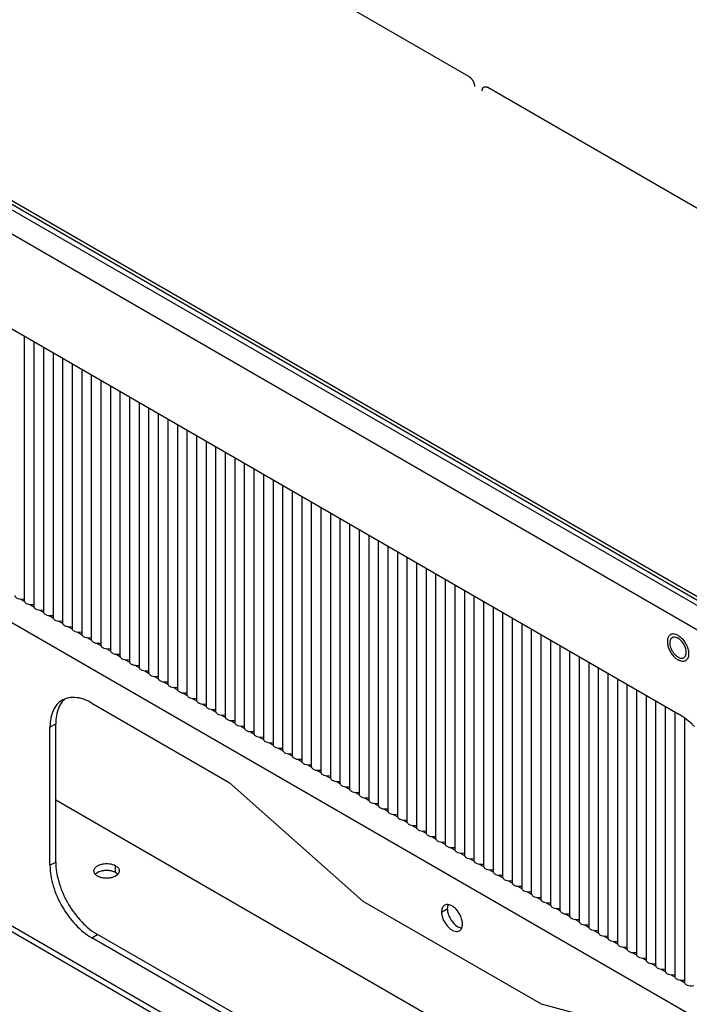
# Model space of a CAD drawing. Header units: inches. Extents: x 3 to 177, y 3 to 114.
# Tile 24 of 95: x 151.51 to 154.81, y 47.79 to 52.64. Entities that reach past the tile are written whole.
import ezdxf

# ---------------------------------------------------------------- set-up
doc = ezdxf.new("R2010")
doc.units = ezdxf.units.IN
doc.header["$LTSCALE"] = 9.973333
doc.header["$MEASUREMENT"] = 0
doc.layers.get('0').update_dxf_attribs({"linetype": 'CONTINUOUS'})
doc.layers.add('03_ALL_AXES', color=7, linetype='CONTINUOUS')
doc.layers.add('08_ALL_COSMETICS', color=7, linetype='CONTINUOUS')

msp = doc.modelspace()

# ---------------------------------------------------------------- linework, layer by layer
at = {"color": 7, "linetype": 'Continuous'}
for p, q in [((146.8861, 54.2306), (156.0159, 48.9596)), ((155.9779, 49.1438), (147.1786, 54.2239)), ((155.9926, 49.1177), (147.1894, 54.2001)), ((147.1849, 54.1767), (155.8888, 49.1516)), ((156.0616, 47.0172), (146.7928, 52.3684)), ((146.7688, 50.8897), (156.0663, 45.5219)), ((146.7755, 50.8567), (156.0663, 45.4928)), ((151.5325, 49.7724), (151.51, 49.7854)), ((151.5796, 49.7452), (151.5571, 49.7582)), ((151.6267, 49.718), (151.6043, 49.731)), ((151.6739, 49.6908), (151.6514, 49.7038)), ((151.721, 49.6636), (151.6986, 49.6766)), ((151.7682, 49.6364), (151.7457, 49.6493)), ((151.8153, 49.6091), (151.7928, 49.6221)), ((151.8625, 49.5819), (151.84, 49.5949)), ((151.9096, 49.5547), (151.8871, 49.5677)), ((151.9567, 49.5275), (151.9343, 49.5405)), ((152.0039, 49.5003), (151.9814, 49.5133)), ((152.051, 49.4731), (152.0286, 49.486)), ((152.0982, 49.4459), (152.0757, 49.4588)), ((152.1453, 49.4186), (152.1228, 49.4316)), ((152.1924, 49.3914), (152.17, 49.4044)), ((152.2396, 49.3642), (152.2171, 49.3772)), ((152.2867, 49.337), (152.2643, 49.35)), ((152.3339, 49.3098), (152.3114, 49.3227)), ((152.381, 49.2826), (152.3585, 49.2955)), ((152.4281, 49.2553), (152.4057, 49.2683)), ((152.4753, 49.2281), (152.4528, 49.2411)), ((152.5224, 49.2009), (152.5, 49.2139)), ((152.5696, 49.1737), (152.5471, 49.1867)), ((152.6167, 49.1465), (152.5942, 49.1594)), ((152.6638, 49.1193), (152.6414, 49.1322)), ((152.711, 49.092), (152.6885, 49.105)), ((152.7581, 49.0648), (152.7357, 49.0778)), ((152.8053, 49.0376), (152.7828, 49.0506)), ((152.8524, 49.0104), (152.8299, 49.0234)), ((152.8995, 48.9832), (152.8771, 48.9961)), ((152.9467, 48.956), (152.9242, 48.9689)), ((152.9938, 48.9287), (152.9714, 48.9417)), ((153.041, 48.9015), (153.0185, 48.9145)), ((153.0881, 48.8743), (153.0656, 48.8873)), ((153.1353, 48.8471), (153.1128, 48.8601)), ((153.1824, 48.8199), (153.1599, 48.8329)), ((153.2295, 48.7927), (153.2071, 48.8056)), ((153.2767, 48.7655), (153.2542, 48.7784)), ((153.3238, 48.7382), (153.3013, 48.7512)), ((153.371, 48.711), (153.3485, 48.724)), ((153.4181, 48.6838), (153.3956, 48.6968)), ((153.4652, 48.6566), (153.4428, 48.6696)), ((153.5124, 48.6294), (153.4899, 48.6423)), ((153.5595, 48.6022), (153.5371, 48.6151)), ((153.6067, 48.5749), (153.5842, 48.5879)), ((153.6538, 48.5477), (153.6313, 48.5607)), ((153.7009, 48.5205), (153.6785, 48.5335)), ((153.7481, 48.4933), (153.7256, 48.5063)), ((153.7952, 48.4661), (153.7728, 48.479)), ((153.8424, 48.4389), (153.8199, 48.4518)), ((153.8895, 48.4116), (153.867, 48.4246)), ((153.9366, 48.3844), (153.9142, 48.3974)), ((153.9838, 48.3572), (153.9613, 48.3702)), ((154.0309, 48.33), (154.0085, 48.343)), ((154.0781, 48.3028), (154.0556, 48.3157)), ((154.1252, 48.2756), (154.1027, 48.2885)), ((154.1723, 48.2483), (154.1499, 48.2613)), ((154.2195, 48.2211), (154.197, 48.2341)), ((154.2666, 48.1939), (154.2442, 48.2069)), ((154.3138, 48.1667), (154.2913, 48.1797)), ((154.3609, 48.1395), (154.3384, 48.1525)), ((154.408, 48.1123), (154.3856, 48.1252)), ((154.4552, 48.0851), (154.4327, 48.098)), ((154.5023, 48.0578), (154.4799, 48.0708)), ((154.5495, 48.0306), (154.527, 48.0436)), ((154.5966, 48.0034), (154.5741, 48.0164)), ((154.6438, 47.9762), (154.6213, 47.9892)), ((154.6909, 47.949), (154.6684, 47.9619)), ((154.738, 47.9218), (154.7156, 47.9347)), ((154.7852, 47.8945), (154.7627, 47.9075))]:
    msp.add_line(p, q, dxfattribs=at)
at = {"layer": '03_ALL_AXES', "color": 7, "linetype": 'Continuous'}
for p, q in [((148.1512, 53.0316), (154.7508, 49.2213)), ((151.531, 49.7766), (151.531, 51.0802)), ((151.5782, 49.7494), (151.5782, 51.053)), ((151.6253, 49.7222), (151.6253, 51.0258)), ((151.6725, 49.695), (151.6725, 50.9986)), ((151.7196, 49.6678), (151.7196, 50.9714)), ((151.7667, 49.6405), (151.7667, 50.9441)), ((151.8139, 49.6133), (151.8139, 50.9169)), ((151.861, 49.5861), (151.861, 50.8897)), ((151.9082, 49.5589), (151.9082, 50.8625)), ((151.9553, 49.5317), (151.9553, 50.8353)), ((152.0024, 49.5045), (152.0024, 50.8081)), ((152.0496, 49.4772), (152.0496, 50.7808)), ((152.0967, 49.45), (152.0967, 50.7536)), ((152.1439, 49.4228), (152.1439, 50.7264)), ((152.191, 49.3956), (152.191, 50.6992)), ((152.2381, 49.3684), (152.2381, 50.672)), ((152.2853, 49.3412), (152.2853, 50.6448)), ((152.3324, 49.3139), (152.3324, 50.6175)), ((152.3796, 49.2867), (152.3796, 50.5903)), ((152.4267, 49.2595), (152.4267, 50.5631)), ((152.4738, 49.2323), (152.4738, 50.5359)), ((152.521, 49.2051), (152.521, 50.5087)), ((152.5681, 49.1779), (152.5681, 50.4815)), ((152.6153, 49.1506), (152.6153, 50.4543)), ((152.6624, 49.1234), (152.6624, 50.427)), ((152.7096, 49.0962), (152.7096, 50.3998)), ((152.7567, 49.069), (152.7567, 50.3726)), ((152.8038, 49.0418), (152.8038, 50.3454)), ((152.851, 49.0146), (152.851, 50.3182)), ((152.8981, 48.9874), (152.8981, 50.291)), ((152.9453, 48.9601), (152.9453, 50.2637)), ((152.9924, 48.9329), (152.9924, 50.2365)), ((153.0395, 48.9057), (153.0395, 50.2093)), ((153.0867, 48.8785), (153.0867, 50.1821)), ((153.1338, 48.8513), (153.1338, 50.1549)), ((153.181, 48.8241), (153.181, 50.1277)), ((153.2281, 48.7968), (153.2281, 50.1004)), ((153.2752, 48.7696), (153.2752, 50.0732)), ((153.3224, 48.7424), (153.3224, 50.046)), ((153.3695, 48.7152), (153.3695, 50.0188)), ((153.4167, 48.688), (153.4167, 49.9916)), ((153.4638, 48.6608), (153.4638, 49.9644)), ((153.5109, 48.6335), (153.5109, 49.9371)), ((153.5581, 48.6063), (153.5581, 49.9099)), ((153.6052, 48.5791), (153.6052, 49.8827)), ((153.6524, 48.5519), (153.6524, 49.8555)), ((153.6995, 48.5247), (153.6995, 49.8283)), ((153.7466, 48.4975), (153.7466, 49.8011)), ((153.7938, 48.4702), (153.7938, 49.7739)), ((153.8409, 48.443), (153.8409, 49.7466)), ((153.8881, 48.4158), (153.8881, 49.7194)), ((153.9352, 48.3886), (153.9352, 49.6922)), ((153.9823, 48.3614), (153.9823, 49.665)), ((154.0295, 48.3342), (154.0295, 49.6378)), ((154.0766, 48.307), (154.0766, 49.6106)), ((154.1238, 48.2797), (154.1238, 49.5833)), ((154.7508, 49.6072), (154.7458, 49.6099)), ((154.7562, 49.5898), (154.7508, 49.5934)), ((154.1709, 48.2525), (154.1709, 49.5561)), ((154.2181, 48.2253), (154.2181, 49.5289)), ((154.2652, 48.1981), (154.2652, 49.5017)), ((154.7882, 49.5078), (154.7897, 49.5121)), ((154.8032, 49.5166), (154.8029, 49.5108)), ((154.3123, 48.1709), (154.3123, 49.4745)), ((154.3595, 48.1437), (154.3595, 49.4473)), ((154.4066, 48.1164), (154.4066, 49.42)), ((154.4538, 48.0892), (154.4538, 49.3928)), ((154.5009, 48.062), (154.5009, 49.3656)), ((154.548, 48.0348), (154.548, 49.3384)), ((154.5952, 48.0076), (154.5952, 49.3112)), ((154.6423, 47.9804), (154.6423, 49.284)), ((151.8623, 49.2737), (152.5397, 48.8826)), ((154.6895, 47.9531), (154.6895, 49.2567)), ((154.7366, 47.9259), (154.7366, 49.2295)), ((154.7837, 47.8987), (154.7837, 49.1973)), ((151.6558, 49.1544), (151.6841, 49.1708)), ((151.6558, 48.4746), (151.6558, 49.1544)), ((151.6841, 48.4909), (151.6841, 49.1708)), ((152.5397, 48.8826), (153.1983, 48.2986)), ((154.1849, 47.3522), (151.6841, 48.796)), ((151.6558, 48.4746), (151.6841, 48.4909)), ((151.9792, 48.44), (151.9792, 48.4727)), ((151.8792, 48.4305), (151.877, 48.4332)), ((153.1983, 48.2986), (154.076, 47.7918)), ((153.5858, 48.2446), (153.614, 48.2609)), ((151.8623, 48.1169), (151.8906, 48.1333)), ((152.568, 47.7422), (151.8906, 48.1333)), ((152.5397, 47.7259), (151.8623, 48.1169)), ((154.076, 47.7918), (154.7346, 47.6154))]:
    msp.add_line(p, q, dxfattribs=at)
for centre, radius, start, end in [((151.5184, 49.8341), 0.0494, 281.4405, 285.0648), ((151.5656, 49.8068), 0.0494, 281.4405, 285.0648), ((151.6127, 49.7796), 0.0494, 281.4405, 285.0648), ((151.6599, 49.7524), 0.0494, 281.4405, 285.0648), ((151.707, 49.7252), 0.0494, 281.4405, 285.0648), ((151.7541, 49.698), 0.0494, 281.4405, 285.0648), ((151.8013, 49.6708), 0.0494, 281.4405, 285.0648), ((151.8484, 49.6436), 0.0494, 281.4405, 285.0648), ((154.7319, 49.5796), 0.0191, 120.0059, 129.3982), ((154.721, 49.5567), 0.0586, 65.0737, 66.7913), ((151.8956, 49.6163), 0.0494, 281.4405, 285.0648), ((151.9427, 49.5891), 0.0494, 281.4405, 285.0648), ((151.9899, 49.5619), 0.0494, 281.4405, 285.0648), ((152.037, 49.5347), 0.0494, 281.4405, 285.0648), ((152.0841, 49.5075), 0.0494, 281.4405, 285.0648), ((152.1313, 49.4803), 0.0494, 281.4405, 285.0648), ((152.1784, 49.453), 0.0494, 281.4405, 285.0648), ((152.2256, 49.4258), 0.0494, 281.4405, 285.0648), ((152.2727, 49.3986), 0.0494, 281.4405, 285.0648), ((151.7654, 49.2029), 0.0983, 110.3213, 119.961), ((152.3198, 49.3714), 0.0494, 281.4405, 285.0648), ((152.367, 49.3442), 0.0494, 281.4405, 285.0648), ((152.4141, 49.317), 0.0494, 281.4405, 285.0648), ((152.4613, 49.2897), 0.0494, 281.4405, 285.0648), ((152.5084, 49.2625), 0.0494, 281.4405, 285.0648), ((152.5555, 49.2353), 0.0494, 281.4405, 285.0648), ((151.9097, 49.1548), 0.2538, 175.4243, 180.0699), ((152.6027, 49.2081), 0.0494, 281.4405, 285.0648), ((152.6498, 49.1809), 0.0494, 281.4405, 285.0648), ((152.697, 49.1537), 0.0494, 281.4405, 285.0648), ((152.7441, 49.1264), 0.0494, 281.4405, 285.0648), ((152.7912, 49.0992), 0.0494, 281.4405, 285.0648), ((152.8384, 49.072), 0.0494, 281.4405, 285.0648), ((152.8855, 49.0448), 0.0494, 281.4405, 285.0648), ((152.9327, 49.0176), 0.0494, 281.4405, 285.0648), ((152.9798, 48.9904), 0.0494, 281.4405, 285.0648), ((153.0269, 48.9632), 0.0494, 281.4405, 285.0648), ((153.0741, 48.9359), 0.0494, 281.4405, 285.0648), ((153.1212, 48.9087), 0.0494, 281.4405, 285.0648), ((153.1684, 48.8815), 0.0494, 281.4405, 285.0648), ((153.2155, 48.8543), 0.0494, 281.4405, 285.0648), ((153.2626, 48.8271), 0.0494, 281.4405, 285.0648), ((153.3098, 48.7999), 0.0494, 281.4405, 285.0648), ((153.3569, 48.7726), 0.0494, 281.4405, 285.0648), ((153.4041, 48.7454), 0.0494, 281.4405, 285.0648), ((153.4512, 48.7182), 0.0494, 281.4405, 285.0648), ((153.4984, 48.691), 0.0494, 281.4405, 285.0648), ((153.5455, 48.6638), 0.0494, 281.4405, 285.0648), ((153.5926, 48.6366), 0.0494, 281.4405, 285.0648), ((153.6398, 48.6093), 0.0494, 281.4405, 285.0648), ((153.6869, 48.5821), 0.0494, 281.4405, 285.0648), ((153.7341, 48.5549), 0.0494, 281.4405, 285.0648), ((153.7812, 48.5277), 0.0494, 281.4405, 285.0648), ((153.8283, 48.5005), 0.0494, 281.4405, 285.0648), ((153.8755, 48.4733), 0.0494, 281.4405, 285.0648), ((153.9226, 48.446), 0.0494, 281.4405, 285.0648), ((153.9698, 48.4188), 0.0494, 281.4405, 285.0648), ((154.0169, 48.3916), 0.0494, 281.4405, 285.0648), ((154.064, 48.3644), 0.0494, 281.4405, 285.0648), ((153.613, 48.2568), 0.0244, 120.0049, 129.3024), ((154.1112, 48.3372), 0.0494, 281.4405, 285.0648), ((154.1583, 48.31), 0.0494, 281.4405, 285.0648), ((154.2055, 48.2827), 0.0494, 281.4405, 285.0648), ((154.2526, 48.2555), 0.0494, 281.4405, 285.0648), ((154.2997, 48.2283), 0.0494, 281.4405, 285.0648), ((152.0329, 48.3796), 0.2845, 237.449, 239.9821), ((154.3469, 48.2011), 0.0494, 281.4405, 285.0648), ((154.394, 48.1739), 0.0494, 281.4405, 285.0648), ((154.4412, 48.1467), 0.0494, 281.4405, 285.0648), ((154.4883, 48.1195), 0.0494, 281.4405, 285.0648), ((154.5354, 48.0922), 0.0494, 281.4405, 285.0648), ((154.5826, 48.065), 0.0494, 281.4405, 285.0648), ((154.6297, 48.0378), 0.0494, 281.4405, 285.0648), ((154.6769, 48.0106), 0.0494, 281.4405, 285.0648), ((154.724, 47.9834), 0.0494, 281.4405, 285.0648), ((154.7711, 47.9562), 0.0494, 281.4405, 285.0648)]:
    msp.add_arc(centre, radius, start, end, dxfattribs=at)
for points, knots in [([(151.5282, 49.7857), (151.5231, 49.7846), (151.5128, 49.7841), (151.5004, 49.7867), (151.4922, 49.7909), (151.4876, 49.7946), (151.4846, 49.799), (151.4839, 49.8023), (151.4839, 49.8038)], [0, 0, 0, 0, 0.296525, 0.580139, 0.705407, 0.815826, 0.912332, 1, 1, 1, 1]), ([(151.5754, 49.7585), (151.5703, 49.7574), (151.5599, 49.7569), (151.5475, 49.7595), (151.5393, 49.7637), (151.5347, 49.7674), (151.5318, 49.7718), (151.531, 49.7751), (151.531, 49.7766)], [0, 0, 0, 0, 0.296525, 0.580139, 0.705407, 0.815826, 0.912332, 1, 1, 1, 1]), ([(151.6225, 49.7312), (151.6174, 49.7302), (151.607, 49.7297), (151.5947, 49.7323), (151.5864, 49.7364), (151.5819, 49.7402), (151.5789, 49.7446), (151.5782, 49.7479), (151.5782, 49.7494)], [0, 0, 0, 0, 0.296525, 0.580139, 0.705407, 0.815826, 0.912332, 1, 1, 1, 1]), ([(151.6697, 49.704), (151.6645, 49.703), (151.6542, 49.7024), (151.6418, 49.705), (151.6336, 49.7092), (151.629, 49.713), (151.626, 49.7174), (151.6253, 49.7206), (151.6253, 49.7222)], [0, 0, 0, 0, 0.296525, 0.580139, 0.705407, 0.815826, 0.912332, 1, 1, 1, 1]), ([(151.7168, 49.6768), (151.7117, 49.6758), (151.7013, 49.6752), (151.6889, 49.6778), (151.6807, 49.682), (151.6762, 49.6858), (151.6732, 49.6901), (151.6725, 49.6934), (151.6725, 49.695)], [0, 0, 0, 0, 0.296525, 0.580139, 0.705407, 0.815826, 0.912332, 1, 1, 1, 1]), ([(151.7639, 49.6496), (151.7588, 49.6485), (151.7485, 49.648), (151.7361, 49.6506), (151.7279, 49.6548), (151.7233, 49.6586), (151.7203, 49.6629), (151.7196, 49.6662), (151.7196, 49.6678)], [0, 0, 0, 0, 0.296525, 0.580139, 0.705407, 0.815826, 0.912332, 1, 1, 1, 1]), ([(151.8111, 49.6224), (151.806, 49.6213), (151.7956, 49.6208), (151.7832, 49.6234), (151.775, 49.6276), (151.7704, 49.6313), (151.7675, 49.6357), (151.7667, 49.639), (151.7667, 49.6405)], [0, 0, 0, 0, 0.296525, 0.580139, 0.705407, 0.815826, 0.912332, 1, 1, 1, 1]), ([(151.8582, 49.5952), (151.8531, 49.5941), (151.8427, 49.5936), (151.8304, 49.5962), (151.8221, 49.6004), (151.8176, 49.6041), (151.8146, 49.6085), (151.8139, 49.6118), (151.8139, 49.6133)], [0, 0, 0, 0, 0.296525, 0.580139, 0.705407, 0.815826, 0.912332, 1, 1, 1, 1]), ([(151.9054, 49.5679), (151.9002, 49.5669), (151.8899, 49.5664), (151.8775, 49.569), (151.8693, 49.5731), (151.8647, 49.5769), (151.8617, 49.5813), (151.861, 49.5846), (151.861, 49.5861)], [0, 0, 0, 0, 0.296525, 0.580139, 0.705407, 0.815826, 0.912332, 1, 1, 1, 1]), ([(154.7088, 49.607), (154.7073, 49.6056), (154.7046, 49.6023), (154.7016, 49.5963), (154.6996, 49.5895), (154.6981, 49.579), (154.699, 49.5643), (154.7037, 49.5461), (154.7119, 49.5279), (154.7228, 49.5111), (154.7358, 49.4969), (154.7457, 49.4894), (154.7508, 49.4864)], [0, 0, 0, 0, 0.04364, 0.090161, 0.140399, 0.194772, 0.315622, 0.450202, 0.592889, 0.736697, 0.874451, 1, 1, 1, 1]), ([(154.7138, 49.6109), (154.7134, 49.6106), (154.7116, 49.6095), (154.7099, 49.6082), (154.7088, 49.607)], [0, 0, 0, 0, 0.24856, 1, 1, 1, 1]), ([(154.7198, 49.5944), (154.7167, 49.5918), (154.7116, 49.5839), (154.7105, 49.5749), (154.7105, 49.5701)], [0, 0, 0, 0, 0.453202, 1, 1, 1, 1]), ([(154.7281, 49.6144), (154.7256, 49.6144), (154.7206, 49.614), (154.7159, 49.6121), (154.7138, 49.6109)], [0, 0, 0, 0, 0.512931, 1, 1, 1, 1]), ([(154.7307, 49.5988), (154.7299, 49.5987), (154.727, 49.5983), (154.7242, 49.5973), (154.7223, 49.5962)], [0, 0, 0, 0, 0.257769, 1, 1, 1, 1]), ([(154.7442, 49.6106), (154.7428, 49.6112), (154.7377, 49.6132), (154.7322, 49.6143), (154.7281, 49.6144)], [0, 0, 0, 0, 0.268213, 1, 1, 1, 1]), ([(154.7508, 49.5934), (154.7496, 49.5941), (154.7447, 49.5966), (154.7394, 49.5983), (154.7354, 49.5987)], [0, 0, 0, 0, 0.271607, 1, 1, 1, 1]), ([(154.7508, 49.6072), (154.7539, 49.6055), (154.7599, 49.6014), (154.7684, 49.5939), (154.7764, 49.5851), (154.7861, 49.572), (154.7957, 49.5541), (154.8005, 49.5385), (154.8019, 49.5308)], [0, 0, 0, 0, 0.111999, 0.231951, 0.358015, 0.488126, 0.750499, 1, 1, 1, 1]), ([(154.7911, 49.5236), (154.7911, 49.5296), (154.7891, 49.5422), (154.7817, 49.5603), (154.7708, 49.5769), (154.7613, 49.5861), (154.7562, 49.5898)], [0, 0, 0, 0, 0.233587, 0.492223, 0.754957, 1, 1, 1, 1]), ([(151.9525, 49.5407), (151.9474, 49.5397), (151.937, 49.5391), (151.9246, 49.5418), (151.9164, 49.5459), (151.9119, 49.5497), (151.9089, 49.5541), (151.9082, 49.5573), (151.9082, 49.5589)], [0, 0, 0, 0, 0.296525, 0.580139, 0.705407, 0.815826, 0.912332, 1, 1, 1, 1]), ([(151.9996, 49.5135), (151.9945, 49.5125), (151.9842, 49.5119), (151.9718, 49.5145), (151.9636, 49.5187), (151.959, 49.5225), (151.956, 49.5269), (151.9553, 49.5301), (151.9553, 49.5317)], [0, 0, 0, 0, 0.296525, 0.580139, 0.705407, 0.815826, 0.912332, 1, 1, 1, 1]), ([(154.7105, 49.5701), (154.7105, 49.5599), (154.7147, 49.5441), (154.7248, 49.5255), (154.7348, 49.5127), (154.7461, 49.5027), (154.7578, 49.4963), (154.7693, 49.494), (154.7765, 49.4958), (154.7793, 49.4975)], [0, 0, 0, 0, 0.269622, 0.417082, 0.561798, 0.695795, 0.813336, 0.912942, 1, 1, 1, 1]), ([(154.8019, 49.5308), (154.8021, 49.5296), (154.8028, 49.5249), (154.8032, 49.5201), (154.8032, 49.5166)], [0, 0, 0, 0, 0.25917, 1, 1, 1, 1]), ([(152.0468, 49.4863), (152.0417, 49.4853), (152.0313, 49.4847), (152.0189, 49.4873), (152.0107, 49.4915), (152.0061, 49.4953), (152.0032, 49.4996), (152.0024, 49.5029), (152.0024, 49.5045)], [0, 0, 0, 0, 0.296525, 0.580139, 0.705407, 0.815826, 0.912332, 1, 1, 1, 1]), ([(154.7878, 49.4827), (154.7866, 49.482), (154.7841, 49.4808), (154.7784, 49.4793), (154.7705, 49.4791), (154.7606, 49.4815), (154.7541, 49.4845), (154.7508, 49.4864)], [0, 0, 0, 0, 0.108164, 0.218373, 0.451355, 0.710449, 1, 1, 1, 1]), ([(154.7793, 49.4975), (154.7803, 49.498), (154.7841, 49.5006), (154.7868, 49.5046), (154.7882, 49.5078)], [0, 0, 0, 0, 0.240271, 1, 1, 1, 1]), ([(154.7929, 49.4866), (154.7925, 49.4862), (154.791, 49.4848), (154.7892, 49.4835), (154.7878, 49.4827)], [0, 0, 0, 0, 0.252615, 1, 1, 1, 1]), ([(154.7897, 49.5121), (154.7899, 49.5129), (154.7908, 49.5167), (154.7911, 49.5206), (154.7911, 49.5236)], [0, 0, 0, 0, 0.237141, 1, 1, 1, 1]), ([(154.8019, 49.5039), (154.8011, 49.5005), (154.799, 49.4943), (154.7951, 49.4888), (154.7929, 49.4866)], [0, 0, 0, 0, 0.526601, 1, 1, 1, 1]), ([(154.8029, 49.5108), (154.8029, 49.5102), (154.8026, 49.5079), (154.8022, 49.5056), (154.8019, 49.5039)], [0, 0, 0, 0, 0.256715, 1, 1, 1, 1]), ([(152.0939, 49.4591), (152.0888, 49.458), (152.0784, 49.4575), (152.0661, 49.4601), (152.0579, 49.4643), (152.0533, 49.468), (152.0503, 49.4724), (152.0496, 49.4757), (152.0496, 49.4772)], [0, 0, 0, 0, 0.296525, 0.580139, 0.705407, 0.815826, 0.912332, 1, 1, 1, 1]), ([(152.1411, 49.4319), (152.1359, 49.4308), (152.1256, 49.4303), (152.1132, 49.4329), (152.105, 49.4371), (152.1004, 49.4408), (152.0974, 49.4452), (152.0967, 49.4485), (152.0967, 49.45)], [0, 0, 0, 0, 0.296525, 0.580139, 0.705407, 0.815826, 0.912332, 1, 1, 1, 1]), ([(152.1882, 49.4046), (152.1831, 49.4036), (152.1727, 49.4031), (152.1603, 49.4057), (152.1521, 49.4099), (152.1476, 49.4136), (152.1446, 49.418), (152.1439, 49.4213), (152.1439, 49.4228)], [0, 0, 0, 0, 0.296525, 0.580139, 0.705407, 0.815826, 0.912332, 1, 1, 1, 1]), ([(152.2353, 49.3774), (152.2302, 49.3764), (152.2199, 49.3758), (152.2075, 49.3785), (152.1993, 49.3826), (152.1947, 49.3864), (152.1917, 49.3908), (152.191, 49.394), (152.191, 49.3956)], [0, 0, 0, 0, 0.296525, 0.580139, 0.705407, 0.815826, 0.912332, 1, 1, 1, 1]), ([(152.2825, 49.3502), (152.2774, 49.3492), (152.267, 49.3486), (152.2546, 49.3512), (152.2464, 49.3554), (152.2418, 49.3592), (152.2389, 49.3636), (152.2381, 49.3668), (152.2381, 49.3684)], [0, 0, 0, 0, 0.296525, 0.580139, 0.705407, 0.815826, 0.912332, 1, 1, 1, 1]), ([(152.3296, 49.323), (152.3245, 49.322), (152.3141, 49.3214), (152.3018, 49.324), (152.2936, 49.3282), (152.289, 49.332), (152.286, 49.3363), (152.2853, 49.3396), (152.2853, 49.3412)], [0, 0, 0, 0, 0.296525, 0.580139, 0.705407, 0.815826, 0.912332, 1, 1, 1, 1]), ([(151.7163, 49.2881), (151.7034, 49.2807), (151.6797, 49.258), (151.6672, 49.2282), (151.6629, 49.2121)], [0, 0, 0, 0, 0.472107, 1, 1, 1, 1]), ([(151.731, 49.295), (151.7292, 49.2935), (151.7221, 49.2872), (151.7159, 49.2799), (151.7118, 49.274)], [0, 0, 0, 0, 0.245598, 1, 1, 1, 1]), ([(151.7591, 49.3013), (151.7566, 49.3011), (151.7472, 49.3), (151.7379, 49.2976), (151.7313, 49.2951)], [0, 0, 0, 0, 0.255644, 1, 1, 1, 1]), ([(151.8623, 49.2737), (151.8536, 49.2787), (151.8217, 49.2949), (151.7848, 49.3036), (151.7591, 49.3013)], [0, 0, 0, 0, 0.27959, 1, 1, 1, 1]), ([(152.3768, 49.2958), (152.3716, 49.2947), (152.3613, 49.2942), (152.3489, 49.2968), (152.3407, 49.301), (152.3361, 49.3047), (152.3332, 49.3091), (152.3324, 49.3124), (152.3324, 49.3139)], [0, 0, 0, 0, 0.296525, 0.580139, 0.705407, 0.815826, 0.912332, 1, 1, 1, 1]), ([(152.4239, 49.2686), (152.4188, 49.2675), (152.4084, 49.267), (152.3961, 49.2696), (152.3878, 49.2738), (152.3833, 49.2775), (152.3803, 49.2819), (152.3796, 49.2852), (152.3796, 49.2867)], [0, 0, 0, 0, 0.296525, 0.580139, 0.705407, 0.815826, 0.912332, 1, 1, 1, 1]), ([(151.7118, 49.274), (151.7071, 49.2674), (151.6895, 49.2358), (151.6841, 49.1987), (151.6841, 49.1708)], [0, 0, 0, 0, 0.224498, 1, 1, 1, 1]), ([(152.4711, 49.2413), (152.4659, 49.2403), (152.4556, 49.2398), (152.4432, 49.2424), (152.435, 49.2466), (152.4304, 49.2503), (152.4274, 49.2547), (152.4267, 49.258), (152.4267, 49.2595)], [0, 0, 0, 0, 0.296525, 0.580139, 0.705407, 0.815826, 0.912332, 1, 1, 1, 1]), ([(151.6629, 49.2121), (151.6621, 49.2092), (151.6591, 49.197), (151.6574, 49.1845), (151.6566, 49.175)], [0, 0, 0, 0, 0.241013, 1, 1, 1, 1]), ([(152.5182, 49.2141), (152.5131, 49.2131), (152.5027, 49.2126), (152.4903, 49.2152), (152.4821, 49.2193), (152.4775, 49.2231), (152.4746, 49.2275), (152.4738, 49.2307), (152.4738, 49.2323)], [0, 0, 0, 0, 0.296525, 0.580139, 0.705407, 0.815826, 0.912332, 1, 1, 1, 1]), ([(152.5653, 49.1869), (152.5602, 49.1859), (152.5498, 49.1853), (152.5375, 49.1879), (152.5293, 49.1921), (152.5247, 49.1959), (152.5217, 49.2003), (152.521, 49.2035), (152.521, 49.2051)], [0, 0, 0, 0, 0.296525, 0.580139, 0.705407, 0.815826, 0.912332, 1, 1, 1, 1]), ([(154.784, 49.1994), (154.7813, 49.2015), (154.7705, 49.2092), (154.7594, 49.2164), (154.7508, 49.2213)], [0, 0, 0, 0, 0.256409, 1, 1, 1, 1]), ([(154.8315, 49.1583), (154.8277, 49.1621), (154.8126, 49.1767), (154.7965, 49.1902), (154.784, 49.1994)], [0, 0, 0, 0, 0.256769, 1, 1, 1, 1]), ([(152.6125, 49.1597), (152.6073, 49.1587), (152.597, 49.1581), (152.5846, 49.1607), (152.5764, 49.1649), (152.5718, 49.1687), (152.5689, 49.173), (152.5681, 49.1763), (152.5681, 49.1779)], [0, 0, 0, 0, 0.296525, 0.580139, 0.705407, 0.815826, 0.912332, 1, 1, 1, 1]), ([(152.6596, 49.1325), (152.6545, 49.1314), (152.6441, 49.1309), (152.6318, 49.1335), (152.6235, 49.1377), (152.619, 49.1415), (152.616, 49.1458), (152.6153, 49.1491), (152.6153, 49.1506)], [0, 0, 0, 0, 0.296525, 0.580139, 0.705407, 0.815826, 0.912332, 1, 1, 1, 1]), ([(152.7068, 49.1053), (152.7016, 49.1042), (152.6913, 49.1037), (152.6789, 49.1063), (152.6707, 49.1105), (152.6661, 49.1142), (152.6631, 49.1186), (152.6624, 49.1219), (152.6624, 49.1234)], [0, 0, 0, 0, 0.296525, 0.580139, 0.705407, 0.815826, 0.912332, 1, 1, 1, 1]), ([(152.7539, 49.0781), (152.7488, 49.077), (152.7384, 49.0765), (152.726, 49.0791), (152.7178, 49.0833), (152.7132, 49.087), (152.7103, 49.0914), (152.7096, 49.0947), (152.7096, 49.0962)], [0, 0, 0, 0, 0.296525, 0.580139, 0.705407, 0.815826, 0.912332, 1, 1, 1, 1]), ([(152.801, 49.0508), (152.7959, 49.0498), (152.7856, 49.0493), (152.7732, 49.0519), (152.765, 49.056), (152.7604, 49.0598), (152.7574, 49.0642), (152.7567, 49.0675), (152.7567, 49.069)], [0, 0, 0, 0, 0.296525, 0.580139, 0.705407, 0.815826, 0.912332, 1, 1, 1, 1]), ([(152.8482, 49.0236), (152.843, 49.0226), (152.8327, 49.022), (152.8203, 49.0246), (152.8121, 49.0288), (152.8075, 49.0326), (152.8046, 49.037), (152.8038, 49.0402), (152.8038, 49.0418)], [0, 0, 0, 0, 0.296525, 0.580139, 0.705407, 0.815826, 0.912332, 1, 1, 1, 1]), ([(152.8953, 48.9964), (152.8902, 48.9954), (152.8798, 48.9948), (152.8675, 48.9974), (152.8592, 49.0016), (152.8547, 49.0054), (152.8517, 49.0097), (152.851, 49.013), (152.851, 49.0146)], [0, 0, 0, 0, 0.296525, 0.580139, 0.705407, 0.815826, 0.912332, 1, 1, 1, 1]), ([(152.9425, 48.9692), (152.9373, 48.9681), (152.927, 48.9676), (152.9146, 48.9702), (152.9064, 48.9744), (152.9018, 48.9782), (152.8988, 48.9825), (152.8981, 48.9858), (152.8981, 48.9874)], [0, 0, 0, 0, 0.296525, 0.580139, 0.705407, 0.815826, 0.912332, 1, 1, 1, 1]), ([(152.9896, 48.942), (152.9845, 48.9409), (152.9741, 48.9404), (152.9617, 48.943), (152.9535, 48.9472), (152.9489, 48.9509), (152.946, 48.9553), (152.9453, 48.9586), (152.9453, 48.9601)], [0, 0, 0, 0, 0.296525, 0.580139, 0.705407, 0.815826, 0.912332, 1, 1, 1, 1]), ([(153.0367, 48.9148), (153.0316, 48.9137), (153.0213, 48.9132), (153.0089, 48.9158), (153.0007, 48.92), (152.9961, 48.9237), (152.9931, 48.9281), (152.9924, 48.9314), (152.9924, 48.9329)], [0, 0, 0, 0, 0.296525, 0.580139, 0.705407, 0.815826, 0.912332, 1, 1, 1, 1]), ([(153.0839, 48.8875), (153.0788, 48.8865), (153.0684, 48.886), (153.056, 48.8886), (153.0478, 48.8927), (153.0432, 48.8965), (153.0403, 48.9009), (153.0395, 48.9042), (153.0395, 48.9057)], [0, 0, 0, 0, 0.296525, 0.580139, 0.705407, 0.815826, 0.912332, 1, 1, 1, 1]), ([(153.131, 48.8603), (153.1259, 48.8593), (153.1155, 48.8587), (153.1032, 48.8614), (153.0949, 48.8655), (153.0904, 48.8693), (153.0874, 48.8737), (153.0867, 48.8769), (153.0867, 48.8785)], [0, 0, 0, 0, 0.296525, 0.580139, 0.705407, 0.815826, 0.912332, 1, 1, 1, 1]), ([(153.1782, 48.8331), (153.173, 48.8321), (153.1627, 48.8315), (153.1503, 48.8341), (153.1421, 48.8383), (153.1375, 48.8421), (153.1345, 48.8464), (153.1338, 48.8497), (153.1338, 48.8513)], [0, 0, 0, 0, 0.296525, 0.580139, 0.705407, 0.815826, 0.912332, 1, 1, 1, 1]), ([(153.2253, 48.8059), (153.2202, 48.8049), (153.2098, 48.8043), (153.1974, 48.8069), (153.1892, 48.8111), (153.1847, 48.8149), (153.1817, 48.8192), (153.181, 48.8225), (153.181, 48.8241)], [0, 0, 0, 0, 0.296525, 0.580139, 0.705407, 0.815826, 0.912332, 1, 1, 1, 1]), ([(153.2724, 48.7787), (153.2673, 48.7776), (153.257, 48.7771), (153.2446, 48.7797), (153.2364, 48.7839), (153.2318, 48.7876), (153.2288, 48.792), (153.2281, 48.7953), (153.2281, 48.7968)], [0, 0, 0, 0, 0.296525, 0.580139, 0.705407, 0.815826, 0.912332, 1, 1, 1, 1]), ([(153.3196, 48.7515), (153.3145, 48.7504), (153.3041, 48.7499), (153.2917, 48.7525), (153.2835, 48.7567), (153.2789, 48.7604), (153.276, 48.7648), (153.2752, 48.7681), (153.2752, 48.7696)], [0, 0, 0, 0, 0.296525, 0.580139, 0.705407, 0.815826, 0.912332, 1, 1, 1, 1]), ([(153.3667, 48.7242), (153.3616, 48.7232), (153.3512, 48.7227), (153.3389, 48.7253), (153.3307, 48.7295), (153.3261, 48.7332), (153.3231, 48.7376), (153.3224, 48.7409), (153.3224, 48.7424)], [0, 0, 0, 0, 0.296525, 0.580139, 0.705407, 0.815826, 0.912332, 1, 1, 1, 1]), ([(153.4139, 48.697), (153.4087, 48.696), (153.3984, 48.6954), (153.386, 48.6981), (153.3778, 48.7022), (153.3732, 48.706), (153.3702, 48.7104), (153.3695, 48.7136), (153.3695, 48.7152)], [0, 0, 0, 0, 0.296525, 0.580139, 0.705407, 0.815826, 0.912332, 1, 1, 1, 1]), ([(153.461, 48.6698), (153.4559, 48.6688), (153.4455, 48.6682), (153.4331, 48.6708), (153.4249, 48.675), (153.4204, 48.6788), (153.4174, 48.6832), (153.4167, 48.6864), (153.4167, 48.688)], [0, 0, 0, 0, 0.296525, 0.580139, 0.705407, 0.815826, 0.912332, 1, 1, 1, 1]), ([(153.5081, 48.6426), (153.503, 48.6416), (153.4927, 48.641), (153.4803, 48.6436), (153.4721, 48.6478), (153.4675, 48.6516), (153.4645, 48.6559), (153.4638, 48.6592), (153.4638, 48.6608)], [0, 0, 0, 0, 0.296525, 0.580139, 0.705407, 0.815826, 0.912332, 1, 1, 1, 1]), ([(153.5553, 48.6154), (153.5502, 48.6143), (153.5398, 48.6138), (153.5274, 48.6164), (153.5192, 48.6206), (153.5146, 48.6243), (153.5117, 48.6287), (153.5109, 48.632), (153.5109, 48.6335)], [0, 0, 0, 0, 0.296525, 0.580139, 0.705407, 0.815826, 0.912332, 1, 1, 1, 1]), ([(153.6024, 48.5882), (153.5973, 48.5871), (153.5869, 48.5866), (153.5746, 48.5892), (153.5664, 48.5934), (153.5618, 48.5971), (153.5588, 48.6015), (153.5581, 48.6048), (153.5581, 48.6063)], [0, 0, 0, 0, 0.296525, 0.580139, 0.705407, 0.815826, 0.912332, 1, 1, 1, 1]), ([(153.6496, 48.5609), (153.6444, 48.5599), (153.6341, 48.5594), (153.6217, 48.562), (153.6135, 48.5662), (153.6089, 48.5699), (153.6059, 48.5743), (153.6052, 48.5776), (153.6052, 48.5791)], [0, 0, 0, 0, 0.296525, 0.580139, 0.705407, 0.815826, 0.912332, 1, 1, 1, 1]), ([(153.6967, 48.5337), (153.6916, 48.5327), (153.6812, 48.5321), (153.6688, 48.5348), (153.6606, 48.5389), (153.6561, 48.5427), (153.6531, 48.5471), (153.6524, 48.5503), (153.6524, 48.5519)], [0, 0, 0, 0, 0.296525, 0.580139, 0.705407, 0.815826, 0.912332, 1, 1, 1, 1]), ([(153.7438, 48.5065), (153.7387, 48.5055), (153.7284, 48.5049), (153.716, 48.5075), (153.7078, 48.5117), (153.7032, 48.5155), (153.7002, 48.5199), (153.6995, 48.5231), (153.6995, 48.5247)], [0, 0, 0, 0, 0.296525, 0.580139, 0.705407, 0.815826, 0.912332, 1, 1, 1, 1]), ([(151.6558, 48.4746), (151.6558, 48.4407), (151.6685, 48.3693), (151.7128, 48.269), (151.7775, 48.1806), (151.833, 48.1339), (151.8623, 48.1169)], [0, 0, 0, 0, 0.237238, 0.500001, 0.762763, 1, 1, 1, 1]), ([(151.6841, 48.4909), (151.6841, 48.4582), (151.6959, 48.3894), (151.7376, 48.2919), (151.799, 48.2048), (151.8518, 48.1577), (151.8798, 48.1398)], [0, 0, 0, 0, 0.235728, 0.496776, 0.759559, 1, 1, 1, 1]), ([(151.8722, 48.4471), (151.8722, 48.452), (151.8765, 48.4628), (151.8913, 48.4742), (151.9115, 48.4816), (151.9268, 48.4833), (151.9349, 48.4833)], [0, 0, 0, 0, 0.186486, 0.415107, 0.692602, 1, 1, 1, 1]), ([(151.9349, 48.4833), (151.939, 48.4833), (151.9542, 48.4824), (151.9695, 48.4783), (151.9792, 48.4727)], [0, 0, 0, 0, 0.267104, 1, 1, 1, 1]), ([(151.9792, 48.4727), (151.9844, 48.4697), (151.9933, 48.4628), (151.9976, 48.452), (151.9976, 48.4471)], [0, 0, 0, 0, 0.550752, 1, 1, 1, 1]), ([(153.791, 48.4793), (153.7859, 48.4783), (153.7755, 48.4777), (153.7631, 48.4803), (153.7549, 48.4845), (153.7503, 48.4883), (153.7474, 48.4926), (153.7466, 48.4959), (153.7466, 48.4975)], [0, 0, 0, 0, 0.296525, 0.580139, 0.705407, 0.815826, 0.912332, 1, 1, 1, 1]), ([(153.8381, 48.4521), (153.833, 48.451), (153.8226, 48.4505), (153.8103, 48.4531), (153.8021, 48.4573), (153.7975, 48.461), (153.7945, 48.4654), (153.7938, 48.4687), (153.7938, 48.4702)], [0, 0, 0, 0, 0.296525, 0.580139, 0.705407, 0.815826, 0.912332, 1, 1, 1, 1]), ([(151.877, 48.4332), (151.8762, 48.4343), (151.8736, 48.4385), (151.8722, 48.4435), (151.8722, 48.4471)], [0, 0, 0, 0, 0.266388, 1, 1, 1, 1]), ([(151.8792, 48.431), (151.8809, 48.4329), (151.89, 48.4411), (151.9017, 48.4456), (151.9109, 48.4478)], [0, 0, 0, 0, 0.219364, 1, 1, 1, 1]), ([(151.8906, 48.4215), (151.8895, 48.4221), (151.8853, 48.4247), (151.8815, 48.4279), (151.8792, 48.4305)], [0, 0, 0, 0, 0.26563, 1, 1, 1, 1]), ([(151.9109, 48.4136), (151.909, 48.4141), (151.902, 48.416), (151.8952, 48.4188), (151.8906, 48.4215)], [0, 0, 0, 0, 0.2644, 1, 1, 1, 1]), ([(151.9109, 48.4478), (151.9128, 48.4483), (151.9207, 48.4499), (151.9288, 48.4506), (151.9349, 48.4506)], [0, 0, 0, 0, 0.244643, 1, 1, 1, 1]), ([(151.9349, 48.4109), (151.9328, 48.4109), (151.9248, 48.4111), (151.9168, 48.4122), (151.9109, 48.4136)], [0, 0, 0, 0, 0.254109, 1, 1, 1, 1]), ([(151.9349, 48.4506), (151.9369, 48.4506), (151.945, 48.4504), (151.953, 48.4492), (151.9589, 48.4478)], [0, 0, 0, 0, 0.254109, 1, 1, 1, 1]), ([(151.9589, 48.4136), (151.957, 48.4132), (151.9491, 48.4116), (151.941, 48.4109), (151.9349, 48.4109)], [0, 0, 0, 0, 0.244643, 1, 1, 1, 1]), ([(151.9792, 48.4215), (151.9777, 48.4206), (151.9713, 48.4173), (151.9643, 48.4149), (151.9589, 48.4136)], [0, 0, 0, 0, 0.235556, 1, 1, 1, 1]), ([(151.9689, 48.4448), (151.9698, 48.4445), (151.9733, 48.4431), (151.9768, 48.4414), (151.9792, 48.44)], [0, 0, 0, 0, 0.2594, 1, 1, 1, 1]), ([(151.9792, 48.44), (151.9803, 48.4394), (151.9845, 48.4368), (151.9882, 48.4336), (151.9906, 48.431)], [0, 0, 0, 0, 0.26563, 1, 1, 1, 1]), ([(151.9906, 48.4305), (151.9899, 48.4297), (151.9865, 48.4262), (151.9824, 48.4234), (151.9792, 48.4215)], [0, 0, 0, 0, 0.234246, 1, 1, 1, 1]), ([(151.9976, 48.4471), (151.9976, 48.4442), (151.9962, 48.4381), (151.9927, 48.4329), (151.9906, 48.4305)], [0, 0, 0, 0, 0.476315, 1, 1, 1, 1]), ([(153.8853, 48.4249), (153.8801, 48.4238), (153.8698, 48.4233), (153.8574, 48.4259), (153.8492, 48.4301), (153.8446, 48.4338), (153.8417, 48.4382), (153.8409, 48.4415), (153.8409, 48.443)], [0, 0, 0, 0, 0.296525, 0.580139, 0.705407, 0.815826, 0.912332, 1, 1, 1, 1]), ([(153.9324, 48.3976), (153.9273, 48.3966), (153.9169, 48.3961), (153.9046, 48.3987), (153.8963, 48.4029), (153.8918, 48.4066), (153.8888, 48.411), (153.8881, 48.4143), (153.8881, 48.4158)], [0, 0, 0, 0, 0.296525, 0.580139, 0.705407, 0.815826, 0.912332, 1, 1, 1, 1]), ([(153.9796, 48.3704), (153.9744, 48.3694), (153.9641, 48.3689), (153.9517, 48.3715), (153.9435, 48.3756), (153.9389, 48.3794), (153.9359, 48.3838), (153.9352, 48.3871), (153.9352, 48.3886)], [0, 0, 0, 0, 0.296525, 0.580139, 0.705407, 0.815826, 0.912332, 1, 1, 1, 1]), ([(154.0267, 48.3432), (154.0216, 48.3422), (154.0112, 48.3416), (153.9988, 48.3442), (153.9906, 48.3484), (153.986, 48.3522), (153.9831, 48.3566), (153.9823, 48.3598), (153.9823, 48.3614)], [0, 0, 0, 0, 0.296525, 0.580139, 0.705407, 0.815826, 0.912332, 1, 1, 1, 1]), ([(154.0738, 48.316), (154.0687, 48.315), (154.0583, 48.3144), (154.046, 48.317), (154.0378, 48.3212), (154.0332, 48.325), (154.0302, 48.3293), (154.0295, 48.3326), (154.0295, 48.3342)], [0, 0, 0, 0, 0.296525, 0.580139, 0.705407, 0.815826, 0.912332, 1, 1, 1, 1]), ([(153.5976, 48.2756), (153.5936, 48.2724), (153.5872, 48.2623), (153.5858, 48.2508), (153.5858, 48.2446)], [0, 0, 0, 0, 0.453153, 1, 1, 1, 1]), ([(153.6159, 48.2756), (153.6156, 48.2745), (153.6145, 48.2697), (153.614, 48.2647), (153.614, 48.2609)], [0, 0, 0, 0, 0.23717, 1, 1, 1, 1]), ([(153.6568, 48.2584), (153.651, 48.2645), (153.6392, 48.2746), (153.6244, 48.2804), (153.6175, 48.2811)], [0, 0, 0, 0, 0.548281, 1, 1, 1, 1]), ([(154.121, 48.2888), (154.1158, 48.2877), (154.1055, 48.2872), (154.0931, 48.2898), (154.0849, 48.294), (154.0803, 48.2978), (154.0774, 48.3021), (154.0766, 48.3054), (154.0766, 48.307)], [0, 0, 0, 0, 0.296525, 0.580139, 0.705407, 0.815826, 0.912332, 1, 1, 1, 1]), ([(154.1681, 48.2616), (154.163, 48.2605), (154.1526, 48.26), (154.1403, 48.2626), (154.132, 48.2668), (154.1275, 48.2705), (154.1245, 48.2749), (154.1238, 48.2782), (154.1238, 48.2797)], [0, 0, 0, 0, 0.296525, 0.580139, 0.705407, 0.815826, 0.912332, 1, 1, 1, 1]), ([(153.5858, 48.2446), (153.5858, 48.2426), (153.5861, 48.2342), (153.5878, 48.2258), (153.5897, 48.2197)], [0, 0, 0, 0, 0.234679, 1, 1, 1, 1]), ([(153.5897, 48.2197), (153.593, 48.2085), (153.603, 48.1874), (153.6216, 48.1658), (153.6389, 48.1541), (153.6513, 48.1491), (153.6632, 48.148), (153.6705, 48.1503), (153.6735, 48.152)], [0, 0, 0, 0, 0.293974, 0.578675, 0.704877, 0.815953, 0.912585, 1, 1, 1, 1]), ([(153.614, 48.2609), (153.614, 48.259), (153.6144, 48.2505), (153.6161, 48.2422), (153.618, 48.236)], [0, 0, 0, 0, 0.234679, 1, 1, 1, 1]), ([(153.618, 48.236), (153.6193, 48.2316), (153.6257, 48.2141), (153.6361, 48.198), (153.6458, 48.1878)], [0, 0, 0, 0, 0.24772, 1, 1, 1, 1]), ([(153.6846, 48.2103), (153.6833, 48.2147), (153.6769, 48.2322), (153.6664, 48.2482), (153.6568, 48.2584)], [0, 0, 0, 0, 0.24772, 1, 1, 1, 1]), ([(154.2153, 48.2344), (154.2101, 48.2333), (154.1998, 48.2328), (154.1874, 48.2354), (154.1792, 48.2396), (154.1746, 48.2433), (154.1716, 48.2477), (154.1709, 48.251), (154.1709, 48.2525)], [0, 0, 0, 0, 0.296525, 0.580139, 0.705407, 0.815826, 0.912332, 1, 1, 1, 1]), ([(154.2624, 48.2071), (154.2573, 48.2061), (154.2469, 48.2056), (154.2345, 48.2082), (154.2263, 48.2123), (154.2217, 48.2161), (154.2188, 48.2205), (154.2181, 48.2238), (154.2181, 48.2253)], [0, 0, 0, 0, 0.296525, 0.580139, 0.705407, 0.815826, 0.912332, 1, 1, 1, 1]), ([(153.6458, 48.1878), (153.6516, 48.1817), (153.6634, 48.1717), (153.6782, 48.1658), (153.6851, 48.1651)], [0, 0, 0, 0, 0.548281, 1, 1, 1, 1]), ([(153.6885, 48.1853), (153.6885, 48.1873), (153.6882, 48.1957), (153.6865, 48.2041), (153.6846, 48.2103)], [0, 0, 0, 0, 0.234679, 1, 1, 1, 1]), ([(153.6867, 48.1707), (153.687, 48.1718), (153.6881, 48.1766), (153.6885, 48.1815), (153.6885, 48.1853)], [0, 0, 0, 0, 0.23717, 1, 1, 1, 1]), ([(154.3095, 48.1799), (154.3044, 48.1789), (154.2941, 48.1783), (154.2817, 48.1809), (154.2735, 48.1851), (154.2689, 48.1889), (154.2659, 48.1933), (154.2652, 48.1965), (154.2652, 48.1981)], [0, 0, 0, 0, 0.296525, 0.580139, 0.705407, 0.815826, 0.912332, 1, 1, 1, 1]), ([(154.3567, 48.1527), (154.3516, 48.1517), (154.3412, 48.1511), (154.3288, 48.1537), (154.3206, 48.1579), (154.316, 48.1617), (154.3131, 48.166), (154.3123, 48.1693), (154.3123, 48.1709)], [0, 0, 0, 0, 0.296525, 0.580139, 0.705407, 0.815826, 0.912332, 1, 1, 1, 1]), ([(153.6735, 48.152), (153.6747, 48.1527), (153.6795, 48.1561), (153.683, 48.1611), (153.6848, 48.1652)], [0, 0, 0, 0, 0.240243, 1, 1, 1, 1]), ([(154.4038, 48.1255), (154.3987, 48.1245), (154.3883, 48.1239), (154.376, 48.1265), (154.3677, 48.1307), (154.3632, 48.1345), (154.3602, 48.1388), (154.3595, 48.1421), (154.3595, 48.1437)], [0, 0, 0, 0, 0.296525, 0.580139, 0.705407, 0.815826, 0.912332, 1, 1, 1, 1]), ([(154.451, 48.0983), (154.4458, 48.0972), (154.4355, 48.0967), (154.4231, 48.0993), (154.4149, 48.1035), (154.4103, 48.1072), (154.4073, 48.1116), (154.4066, 48.1149), (154.4066, 48.1164)], [0, 0, 0, 0, 0.296525, 0.580139, 0.705407, 0.815826, 0.912332, 1, 1, 1, 1]), ([(154.4981, 48.0711), (154.493, 48.07), (154.4826, 48.0695), (154.4702, 48.0721), (154.462, 48.0763), (154.4575, 48.08), (154.4545, 48.0844), (154.4538, 48.0877), (154.4538, 48.0892)], [0, 0, 0, 0, 0.296525, 0.580139, 0.705407, 0.815826, 0.912332, 1, 1, 1, 1]), ([(154.5452, 48.0438), (154.5401, 48.0428), (154.5298, 48.0423), (154.5174, 48.0449), (154.5092, 48.049), (154.5046, 48.0528), (154.5016, 48.0572), (154.5009, 48.0605), (154.5009, 48.062)], [0, 0, 0, 0, 0.296525, 0.580139, 0.705407, 0.815826, 0.912332, 1, 1, 1, 1]), ([(154.5924, 48.0166), (154.5873, 48.0156), (154.5769, 48.015), (154.5645, 48.0177), (154.5563, 48.0218), (154.5517, 48.0256), (154.5488, 48.03), (154.548, 48.0332), (154.548, 48.0348)], [0, 0, 0, 0, 0.296525, 0.580139, 0.705407, 0.815826, 0.912332, 1, 1, 1, 1]), ([(154.6395, 47.9894), (154.6344, 47.9884), (154.624, 47.9878), (154.6117, 47.9904), (154.6034, 47.9946), (154.5989, 47.9984), (154.5959, 48.0028), (154.5952, 48.006), (154.5952, 48.0076)], [0, 0, 0, 0, 0.296525, 0.580139, 0.705407, 0.815826, 0.912332, 1, 1, 1, 1]), ([(154.6867, 47.9622), (154.6815, 47.9612), (154.6712, 47.9606), (154.6588, 47.9632), (154.6506, 47.9674), (154.646, 47.9712), (154.643, 47.9755), (154.6423, 47.9788), (154.6423, 47.9804)], [0, 0, 0, 0, 0.296525, 0.580139, 0.705407, 0.815826, 0.912332, 1, 1, 1, 1]), ([(154.7338, 47.935), (154.7287, 47.9339), (154.7183, 47.9334), (154.7059, 47.936), (154.6977, 47.9402), (154.6932, 47.9439), (154.6902, 47.9483), (154.6895, 47.9516), (154.6895, 47.9531)], [0, 0, 0, 0, 0.296525, 0.580139, 0.705407, 0.815826, 0.912332, 1, 1, 1, 1]), ([(154.7809, 47.9078), (154.7758, 47.9067), (154.7655, 47.9062), (154.7531, 47.9088), (154.7449, 47.913), (154.7403, 47.9167), (154.7373, 47.9211), (154.7366, 47.9244), (154.7366, 47.9259)], [0, 0, 0, 0, 0.296525, 0.580139, 0.705407, 0.815826, 0.912332, 1, 1, 1, 1]), ([(154.8281, 47.8805), (154.823, 47.8795), (154.8126, 47.879), (154.8002, 47.8816), (154.792, 47.8858), (154.7874, 47.8895), (154.7845, 47.8939), (154.7837, 47.8972), (154.7837, 47.8987)], [0, 0, 0, 0, 0.296525, 0.580139, 0.705407, 0.815826, 0.912332, 1, 1, 1, 1])]:
    msp.add_open_spline(points, degree=3, knots=knots, dxfattribs=at)
for points in [[(154.7354, 49.5987), (154.7339, 49.5989), (154.7323, 49.5989), (154.7307, 49.5988)], [(151.9589, 48.4478), (151.9623, 48.447), (151.9656, 48.446), (151.9689, 48.4448)], [(153.6099, 48.281), (153.6067, 48.2805), (153.6036, 48.2795), (153.6008, 48.2779)], [(153.6175, 48.2811), (153.615, 48.2814), (153.6124, 48.2813), (153.6099, 48.281)], [(153.6178, 48.2811), (153.617, 48.2793), (153.6164, 48.2774), (153.6159, 48.2756)], [(153.6848, 48.1652), (153.6855, 48.1669), (153.6862, 48.1688), (153.6867, 48.1707)]]:
    msp.add_open_spline(points, degree=3, dxfattribs=at)
at = {"layer": '08_ALL_COSMETICS', "color": 7, "linetype": 'Continuous'}
for p, q in [((153.7196, 52.3611), (151.5158, 53.6335)), ((155.6081, 51.2709), (153.8139, 52.3067))]:
    msp.add_line(p, q, dxfattribs=at)
for points, knots in [([(153.7196, 52.3611), (153.7201, 52.3608), (153.721, 52.3602), (153.7221, 52.3594), (153.7231, 52.3588), (153.7237, 52.3583), (153.7243, 52.3579), (153.7247, 52.3576), (153.7249, 52.3575), (153.7251, 52.3574), (153.7253, 52.3572), (153.7255, 52.357), (153.7259, 52.3566), (153.7267, 52.3559), (153.7278, 52.3549), (153.7289, 52.3539), (153.7296, 52.3532), (153.7301, 52.3528), (153.7304, 52.3525), (153.7307, 52.3521), (153.7311, 52.3516), (153.7318, 52.3508), (153.7328, 52.3496), (153.7339, 52.3483), (153.7346, 52.3475), (153.735, 52.347), (153.7353, 52.3467), (153.7355, 52.3462), (153.7359, 52.3457), (153.7365, 52.3447), (153.7375, 52.3433), (153.7384, 52.342), (153.739, 52.341), (153.7394, 52.3404), (153.7396, 52.34), (153.7398, 52.3396), (153.7401, 52.339), (153.7406, 52.338), (153.7414, 52.3366), (153.7421, 52.3351), (153.7426, 52.3341), (153.7429, 52.3335), (153.7431, 52.3331), (153.7433, 52.3326), (153.7435, 52.332), (153.7439, 52.331), (153.7444, 52.3295), (153.745, 52.328), (153.7454, 52.327), (153.7456, 52.3264), (153.7458, 52.326), (153.7458, 52.3255), (153.746, 52.3249), (153.7462, 52.3239), (153.7465, 52.3224), (153.7469, 52.321), (153.7471, 52.32), (153.7472, 52.3194), (153.7474, 52.3189), (153.7474, 52.3185), (153.7474, 52.3179), (153.7475, 52.3172), (153.7476, 52.3164), (153.7477, 52.3153), (153.7478, 52.3138), (153.7479, 52.3127), (153.7479, 52.3122)], [0, 0, 0, 0, 0.03125, 0.0625, 0.078125, 0.09375, 0.109375, 0.117188, 0.121094, 0.125, 0.128906, 0.132812, 0.140625, 0.15625, 0.1875, 0.21875, 0.234375, 0.242188, 0.25, 0.257812, 0.265625, 0.28125, 0.3125, 0.34375, 0.359375, 0.367188, 0.375, 0.382812, 0.390625, 0.40625, 0.4375, 0.46875, 0.484375, 0.492188, 0.5, 0.507812, 0.515625, 0.53125, 0.5625, 0.59375, 0.609375, 0.617188, 0.625, 0.632812, 0.640625, 0.65625, 0.6875, 0.71875, 0.734375, 0.742188, 0.75, 0.757812, 0.765625, 0.78125, 0.8125, 0.84375, 0.859375, 0.867188, 0.875, 0.882812, 0.890625, 0.90625, 0.921875, 0.9375, 0.96875, 1, 1, 1, 1]), ([(153.7856, 52.2904), (153.7857, 52.2909), (153.7858, 52.2919), (153.7859, 52.2931), (153.786, 52.2942), (153.786, 52.2949), (153.7861, 52.2955), (153.7861, 52.296), (153.7861, 52.2962), (153.7862, 52.2964), (153.7862, 52.2966), (153.7863, 52.2968), (153.7864, 52.2972), (153.7866, 52.2979), (153.7869, 52.2988), (153.7872, 52.2997), (153.7874, 52.3003), (153.7875, 52.3008), (153.7876, 52.3012), (153.7877, 52.3014), (153.7877, 52.3016), (153.7878, 52.3017), (153.7879, 52.3019), (153.7881, 52.3022), (153.7884, 52.3026), (153.7887, 52.3031), (153.7891, 52.3037), (153.7894, 52.3042), (153.7897, 52.3047), (153.79, 52.3051), (153.7902, 52.3054), (153.7903, 52.3056), (153.7903, 52.3057), (153.7905, 52.3058), (153.7906, 52.3059), (153.7909, 52.3062), (153.7912, 52.3065), (153.7917, 52.3068), (153.7921, 52.3072), (153.7926, 52.3076), (153.793, 52.308), (153.7934, 52.3083), (153.7936, 52.3085), (153.7938, 52.3086), (153.7939, 52.3087), (153.794, 52.3087), (153.7942, 52.3088), (153.7945, 52.3089), (153.795, 52.3091), (153.7955, 52.3093), (153.796, 52.3095), (153.7966, 52.3097), (153.7971, 52.3099), (153.7976, 52.31), (153.7979, 52.3102), (153.798, 52.3102), (153.7982, 52.3103), (153.7983, 52.3103), (153.7985, 52.3103), (153.7989, 52.3103), (153.7994, 52.3103), (153.8, 52.3104), (153.8006, 52.3104), (153.8012, 52.3104), (153.8018, 52.3104), (153.8023, 52.3104), (153.8027, 52.3105), (153.8029, 52.3105), (153.803, 52.3105), (153.8032, 52.3104), (153.8034, 52.3104), (153.8038, 52.3103), (153.8044, 52.3102), (153.805, 52.31), (153.8057, 52.3099), (153.8063, 52.3097), (153.807, 52.3096), (153.8075, 52.3095), (153.8079, 52.3094), (153.8082, 52.3093), (153.8083, 52.3093), (153.8085, 52.3092), (153.8087, 52.3091), (153.8091, 52.3089), (153.8097, 52.3087), (153.8104, 52.3083), (153.8113, 52.3079), (153.8125, 52.3074), (153.8134, 52.3069), (153.8139, 52.3067)], [0, 0, 0, 0, 0.03125, 0.0625, 0.078125, 0.09375, 0.109375, 0.117188, 0.121094, 0.125, 0.128906, 0.132812, 0.140625, 0.15625, 0.1875, 0.203125, 0.21875, 0.234375, 0.242188, 0.246094, 0.25, 0.253906, 0.257812, 0.265625, 0.28125, 0.296875, 0.3125, 0.328125, 0.34375, 0.359375, 0.367188, 0.371094, 0.375, 0.378906, 0.382812, 0.390625, 0.40625, 0.421875, 0.4375, 0.453125, 0.46875, 0.484375, 0.492188, 0.496094, 0.5, 0.503906, 0.507812, 0.515625, 0.53125, 0.546875, 0.5625, 0.578125, 0.59375, 0.609375, 0.617188, 0.621094, 0.625, 0.628906, 0.632812, 0.640625, 0.65625, 0.671875, 0.6875, 0.703125, 0.71875, 0.734375, 0.742188, 0.746094, 0.75, 0.753906, 0.757812, 0.765625, 0.78125, 0.796875, 0.8125, 0.828125, 0.84375, 0.859375, 0.867188, 0.871094, 0.875, 0.878906, 0.882812, 0.890625, 0.90625, 0.921875, 0.9375, 0.96875, 1, 1, 1, 1])]:
    msp.add_open_spline(points, degree=3, knots=knots, dxfattribs=at)

doc.saveas('drawing.dxf')
